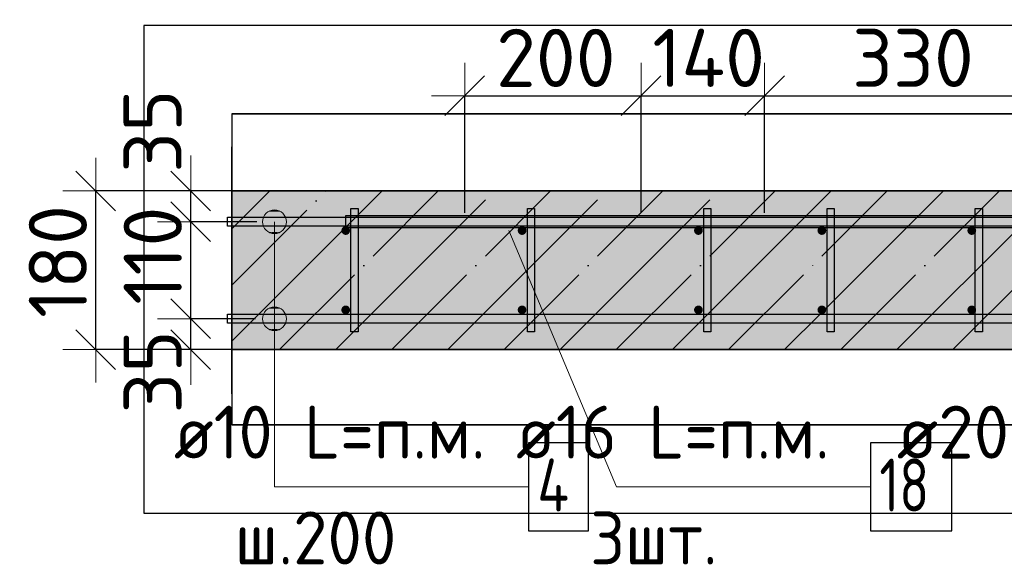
# Model space of a CAD drawing. Header units: millimetres. Extents: x -24871 to 40608, y -2869 to 48080.
# Tile 105 of 119: x 32325 to 33442, y 34323 to 34942. Entities that reach past the tile are written whole.
import ezdxf

# ---------------------------------------------------------------- set-up
doc = ezdxf.new("R2010")
doc.units = ezdxf.units.MM
doc.header["$PDMODE"] = 65
doc.linetypes.add('______11', pattern=[150, 120, -15, 0, -15])
doc.linetypes.add('______5', pattern=[330, 240, -30, 30, -30])
for name, color, linetype, lineweight in [('Standard', 7, 'Continuous', 25), ('Арм.стержн. вертикальными 1', 22, 'Continuous', 35), ('Арм.стержн.горизонт. 1', 180, 'Continuous', 35), ('Арм.стержн.горизонт. 2', 202, 'Continuous', 35), ('Размерная линия_ общее', 7, 'Continuous', 13)]:
    doc.layers.add(name, color=color, linetype=linetype, lineweight=lineweight)
doc.layers.add('Арм.стержн. вертикальными 2', color=7, linetype='Continuous', lineweight=35, true_color=0x006e00)
doc.layers.add('Арм.стержн.Стяжки', color=7, linetype='Continuous', lineweight=35, true_color=0x501e0f)
doc.styles.add('ISOCPEUR', font='ISOCPEUR')
doc.dimstyles.new('DIMSTYLE_4', dxfattribs={"dimtxt": 66, "dimasz": 75, "dimexe": 0, "dimexo": 0, "dimgap": 33, "dimtad": 2, "dimdec": 0, "dimrnd": 5, "dimzin": 12, "dimdsep": 46, "dimtxsty": 'ISOCPEUR', "dimblk1": 'ALL_ML_STRICH', "dimblk2": 'ALL_ML_STRICH', "dimsah": 1, "dimcen": 0, "dimclrd": 7, "dimclre": 256, "dimclrt": 7, "dimadec": 0, "dimazin": 0, "dimtfac": 1, "dimtdec": 0, "dimtix": 1, "dimtmove": 2, "dimatfit": 3, "dimfxl": 0, "dimtvp": 1.2, "dimtzin": 0, "dimlwd": 0, "dimlwe": -3, "dimarcsym": 0})
doc.dimstyles.new('DIMSTYLE_5', dxfattribs={"dimtxt": 66, "dimasz": 75, "dimexe": 0, "dimexo": 0, "dimgap": 33, "dimtad": 2, "dimdec": 0, "dimrnd": 5, "dimzin": 12, "dimdsep": 46, "dimtxsty": 'ISOCPEUR', "dimblk1": 'ALL_ML_STRICH', "dimblk2": 'ALL_ML_STRICH', "dimsah": 1, "dimcen": 0, "dimclrd": 7, "dimclre": 256, "dimclrt": 7, "dimadec": 0, "dimazin": 0, "dimtfac": 1, "dimtdec": 0, "dimtix": 1, "dimtmove": 2, "dimatfit": 3, "dimfxl": 0, "dimtzin": 0, "dimlwd": 0, "dimlwe": -3, "dimarcsym": 0})

# ---------------------------------------------------------------- blocks, each defined once
blk = doc.blocks.new('ALL_ML_STRICH')
at = {"color": 0, "linetype": 'ByBlock', "lineweight": -2}
for p, q in [((0, -0.5), (0, 0.5)), ((-0.3, -0.3), (0.3, 0.3)), ((-1, 0), (0.5, 0))]:
    blk.add_line(p, q, dxfattribs=at)
blk = doc.blocks.new('*D171')
at = {"layer": 'DEFPOINTS', "color": 7, "linetype": 'Continuous', "lineweight": 13, "transparency": 33554687}
for p in [(32612.9, 34603), (32519.2, 34568), (32615, 34568)]:
    blk.add_point(p, dxfattribs=at)
at = {"layer": 'Размерная линия_ общее', "color": 253, "linetype": 'Continuous', "lineweight": -2, "true_color": 0xa0a0a0, "transparency": 33554687}
for p, q in [((32592.9, 34603), (32519.2, 34603)), ((32595, 34568), (32519.2, 34568))]:
    blk.add_line(p, q, dxfattribs=at)
at = {"layer": 'Размерная линия_ общее', "color": 7, "linetype": 'Continuous', "lineweight": -2, "transparency": 33554687}
blk.add_line((32519.2, 34568), (32519.2, 34603), dxfattribs=at)
at = {"layer": 'Размерная линия_ общее', "color": 7, "linetype": 'Continuous', "lineweight": 13, "transparency": 33554687, "xscale": 75, "yscale": 75, "zscale": 75}
for p, rotation in [((32519.2, 34568), 270), ((32519.2, 34603), 90)]:
    blk.add_blockref('ALL_ML_STRICH', p, dxfattribs=dict(at, rotation=rotation))
at = {"layer": 'Размерная линия_ общее', "color": 7, "linetype": 'Continuous', "lineweight": 13, "transparency": 33554687, "insert": (32476.1, 34542.7), "char_height": 66, "width": 132, "attachment_point": 5, "rotation": 90, "style": 'ISOCPEUR'}
blk.add_mtext('\\A1;{35}', dxfattribs=at)
blk = doc.blocks.new('*D172')
at = {"layer": 'DEFPOINTS', "color": 7, "linetype": 'Continuous', "lineweight": 13, "transparency": 33554687}
for p in [(32614.3, 34713), (32519.2, 34603), (32612.9, 34603)]:
    blk.add_point(p, dxfattribs=at)
at = {"layer": 'Размерная линия_ общее', "color": 253, "linetype": 'Continuous', "lineweight": -2, "true_color": 0xa0a0a0, "transparency": 33554687}
for p, q in [((32594.3, 34713), (32519.2, 34713)), ((32592.9, 34603), (32519.2, 34603))]:
    blk.add_line(p, q, dxfattribs=at)
at = {"layer": 'Размерная линия_ общее', "color": 7, "linetype": 'Continuous', "lineweight": -2, "transparency": 33554687}
blk.add_line((32519.2, 34603), (32519.2, 34713), dxfattribs=at)
at = {"layer": 'Размерная линия_ общее', "color": 7, "linetype": 'Continuous', "lineweight": 13, "transparency": 33554687, "xscale": 75, "yscale": 75, "zscale": 75}
for p, rotation in [((32519.2, 34713), 90), ((32519.2, 34603), 270)]:
    blk.add_blockref('ALL_ML_STRICH', p, dxfattribs=dict(at, rotation=rotation))
at = {"layer": 'Размерная линия_ общее', "color": 7, "linetype": 'Continuous', "lineweight": 13, "transparency": 33554687, "insert": (32476.2, 34674.5), "char_height": 66, "width": 198, "attachment_point": 5, "rotation": 90, "style": 'ISOCPEUR'}
blk.add_mtext('\\A1;{110}', dxfattribs=at)
blk = doc.blocks.new('*D173')
at = {"layer": 'DEFPOINTS', "color": 7, "linetype": 'Continuous', "lineweight": 13, "transparency": 33554687}
for p in [(32617.1, 34748), (32519.2, 34713), (32614.3, 34713)]:
    blk.add_point(p, dxfattribs=at)
at = {"layer": 'Размерная линия_ общее', "color": 253, "linetype": 'Continuous', "lineweight": -2, "true_color": 0xa0a0a0, "transparency": 33554687}
for p, q in [((32597.1, 34748), (32519.2, 34748)), ((32594.3, 34713), (32519.2, 34713))]:
    blk.add_line(p, q, dxfattribs=at)
at = {"layer": 'Размерная линия_ общее', "color": 7, "linetype": 'Continuous', "lineweight": -2, "transparency": 33554687}
blk.add_line((32519.2, 34713), (32519.2, 34748), dxfattribs=at)
at = {"layer": 'Размерная линия_ общее', "color": 7, "linetype": 'Continuous', "lineweight": 13, "transparency": 33554687, "xscale": 75, "yscale": 75, "zscale": 75}
for p, rotation in [((32519.2, 34713), 270), ((32519.2, 34748), 90)]:
    blk.add_blockref('ALL_ML_STRICH', p, dxfattribs=dict(at, rotation=rotation))
at = {"layer": 'Размерная линия_ общее', "color": 7, "linetype": 'Continuous', "lineweight": 13, "transparency": 33554687, "insert": (32476, 34815.7), "char_height": 66, "width": 132, "attachment_point": 5, "rotation": 90, "style": 'ISOCPEUR'}
blk.add_mtext('\\A1;{35}', dxfattribs=at)
blk = doc.blocks.new('*D174')
at = {"layer": 'DEFPOINTS', "color": 7, "linetype": 'Continuous', "lineweight": 13, "transparency": 33554687}
for p in [(32608.7, 34748), (32411.6, 34568), (32611.5, 34568)]:
    blk.add_point(p, dxfattribs=at)
at = {"layer": 'Размерная линия_ общее', "color": 253, "linetype": 'Continuous', "lineweight": -2, "true_color": 0xa0a0a0, "transparency": 33554687}
for p, q in [((32588.7, 34748), (32411.6, 34748)), ((32591.5, 34568), (32411.6, 34568))]:
    blk.add_line(p, q, dxfattribs=at)
at = {"layer": 'Размерная линия_ общее', "color": 7, "linetype": 'Continuous', "lineweight": -2, "transparency": 33554687}
blk.add_line((32411.6, 34568), (32411.6, 34748), dxfattribs=at)
at = {"layer": 'Размерная линия_ общее', "color": 7, "linetype": 'Continuous', "lineweight": 13, "transparency": 33554687, "xscale": 75, "yscale": 75, "zscale": 75}
for p, rotation in [((32411.6, 34748), 90), ((32411.6, 34568), 270)]:
    blk.add_blockref('ALL_ML_STRICH', p, dxfattribs=dict(at, rotation=rotation))
at = {"layer": 'Размерная линия_ общее', "color": 7, "linetype": 'Continuous', "lineweight": 13, "transparency": 33554687, "insert": (32368.6, 34667.9), "char_height": 66, "width": 198, "attachment_point": 5, "rotation": 90, "style": 'ISOCPEUR'}
blk.add_mtext('\\A1;{180}', dxfattribs=at)
blk = doc.blocks.new('*D454')
at = {"layer": 'DEFPOINTS', "color": 7, "linetype": 'Continuous', "lineweight": 13, "transparency": 33554687}
for p in [(32830, 34855.8), (32830, 34703), (33030, 34703)]:
    blk.add_point(p, dxfattribs=at)
at = {"layer": 'Размерная линия_ общее', "color": 253, "linetype": 'Continuous', "lineweight": -2, "true_color": 0xa0a0a0, "transparency": 33554687}
for p, q in [((32830, 34723), (32830, 34855.8)), ((33030, 34723), (33030, 34855.8))]:
    blk.add_line(p, q, dxfattribs=at)
at = {"layer": 'Размерная линия_ общее', "color": 7, "linetype": 'Continuous', "lineweight": -2, "transparency": 33554687}
blk.add_line((32830, 34855.8), (33030, 34855.8), dxfattribs=at)
at = {"layer": 'Размерная линия_ общее', "color": 7, "linetype": 'Continuous', "lineweight": 13, "transparency": 33554687, "xscale": 75, "yscale": 75, "zscale": 75, "rotation": 180}
blk.add_blockref('ALL_ML_STRICH', (32830, 34855.8), dxfattribs=at)
at = {"layer": 'Размерная линия_ общее', "color": 7, "linetype": 'Continuous', "lineweight": 13, "transparency": 33554687, "xscale": 75, "yscale": 75, "zscale": 75}
blk.add_blockref('ALL_ML_STRICH', (33030, 34855.8), dxfattribs=at)
at = {"layer": 'Размерная линия_ общее', "color": 7, "linetype": 'Continuous', "lineweight": 13, "transparency": 33554687, "insert": (32933.3, 34898.8), "char_height": 66, "width": 198, "attachment_point": 5, "style": 'ISOCPEUR'}
blk.add_mtext('\\A1;{200}', dxfattribs=at)
blk = doc.blocks.new('*D455')
at = {"layer": 'DEFPOINTS', "color": 7, "linetype": 'Continuous', "lineweight": 13, "transparency": 33554687}
for p in [(33030, 34855.8), (33030, 34703), (33170, 34703)]:
    blk.add_point(p, dxfattribs=at)
at = {"layer": 'Размерная линия_ общее', "color": 253, "linetype": 'Continuous', "lineweight": -2, "true_color": 0xa0a0a0, "transparency": 33554687}
for p, q in [((33030, 34723), (33030, 34855.8)), ((33170, 34723), (33170, 34855.8))]:
    blk.add_line(p, q, dxfattribs=at)
at = {"layer": 'Размерная линия_ общее', "color": 7, "linetype": 'Continuous', "lineweight": -2, "transparency": 33554687}
blk.add_line((33030, 34855.8), (33170, 34855.8), dxfattribs=at)
at = {"layer": 'Размерная линия_ общее', "color": 7, "linetype": 'Continuous', "lineweight": 13, "transparency": 33554687, "xscale": 75, "yscale": 75, "zscale": 75, "rotation": 180}
blk.add_blockref('ALL_ML_STRICH', (33030, 34855.8), dxfattribs=at)
at = {"layer": 'Размерная линия_ общее', "color": 7, "linetype": 'Continuous', "lineweight": 13, "transparency": 33554687, "xscale": 75, "yscale": 75, "zscale": 75}
blk.add_blockref('ALL_ML_STRICH', (33170, 34855.8), dxfattribs=at)
at = {"layer": 'Размерная линия_ общее', "color": 7, "linetype": 'Continuous', "lineweight": 13, "transparency": 33554687, "insert": (33106.6, 34898.8), "char_height": 66, "width": 198, "attachment_point": 5, "style": 'ISOCPEUR'}
blk.add_mtext('\\A1;{140}', dxfattribs=at)
blk = doc.blocks.new('*D456')
at = {"layer": 'DEFPOINTS', "color": 7, "linetype": 'Continuous', "lineweight": 13, "transparency": 33554687}
for p in [(33170, 34855.8), (33170, 34703), (33500, 34698)]:
    blk.add_point(p, dxfattribs=at)
at = {"layer": 'Размерная линия_ общее', "color": 253, "linetype": 'Continuous', "lineweight": -2, "true_color": 0xa0a0a0, "transparency": 33554687}
for p, q in [((33170, 34723), (33170, 34855.8)), ((33500, 34718), (33500, 34855.8))]:
    blk.add_line(p, q, dxfattribs=at)
at = {"layer": 'Размерная линия_ общее', "color": 7, "linetype": 'Continuous', "lineweight": -2, "transparency": 33554687}
blk.add_line((33170, 34855.8), (33500, 34855.8), dxfattribs=at)
at = {"layer": 'Размерная линия_ общее', "color": 7, "linetype": 'Continuous', "lineweight": 13, "transparency": 33554687, "xscale": 75, "yscale": 75, "zscale": 75, "rotation": 180}
blk.add_blockref('ALL_ML_STRICH', (33170, 34855.8), dxfattribs=at)
at = {"layer": 'Размерная линия_ общее', "color": 7, "linetype": 'Continuous', "lineweight": 13, "transparency": 33554687, "xscale": 75, "yscale": 75, "zscale": 75}
blk.add_blockref('ALL_ML_STRICH', (33500, 34855.8), dxfattribs=at)
at = {"layer": 'Размерная линия_ общее', "color": 7, "linetype": 'Continuous', "lineweight": 13, "transparency": 33554687, "insert": (33338.3, 34898.8), "char_height": 66, "width": 198, "attachment_point": 5, "style": 'ISOCPEUR'}
blk.add_mtext('\\A1;{330}', dxfattribs=at)

msp = doc.modelspace()

# ---------------------------------------------------------------- hatches: boundary and pattern name
at = {"layer": 'Standard', "linetype": 'Continuous', "lineweight": -3, "transparency": 33554687}
for points in [[(33235, 34568), (33235, 34748), (32566, 34748), (32566, 34568)], [(33235, 34748), (33235, 34568), (35055, 34568), (35055, 34748)]]:
    msp.add_hatch(color=7, dxfattribs=at).paths.add_polyline_path(points)
at = {"layer": 'Арм.стержн. вертикальными 1', "linetype": 'Continuous', "lineweight": 50, "transparency": 33554687}
for points in [[(32700, 34703), (32699.6, 34704.9), (32698.5, 34706.6), (32696.9, 34707.6), (32695, 34708), (32693.1, 34707.6), (32691.5, 34706.6), (32690.4, 34704.9), (32690, 34703), (32690.4, 34701.1), (32691.5, 34699.5), (32693.1, 34698.4), (32695, 34698), (32696.9, 34698.4), (32698.5, 34699.5), (32699.6, 34701.1)], [(32900, 34703), (32899.6, 34704.9), (32898.5, 34706.6), (32896.9, 34707.6), (32895, 34708), (32893.1, 34707.6), (32891.5, 34706.6), (32890.4, 34704.9), (32890, 34703), (32890.4, 34701.1), (32891.5, 34699.5), (32893.1, 34698.4), (32895, 34698), (32896.9, 34698.4), (32898.5, 34699.5), (32899.6, 34701.1)], [(33100, 34703), (33099.6, 34704.9), (33098.5, 34706.6), (33096.9, 34707.6), (33095, 34708), (33093.1, 34707.6), (33091.5, 34706.6), (33090.4, 34704.9), (33090, 34703), (33090.4, 34701.1), (33091.5, 34699.5), (33093.1, 34698.4), (33095, 34698), (33096.9, 34698.4), (33098.5, 34699.5), (33099.6, 34701.1)], [(33240, 34703), (33239.6, 34704.9), (33238.5, 34706.6), (33236.9, 34707.6), (33235, 34708), (33233.1, 34707.6), (33231.5, 34706.6), (33230.4, 34704.9), (33230, 34703), (33230.4, 34701.1), (33231.5, 34699.5), (33233.1, 34698.4), (33235, 34698), (33236.9, 34698.4), (33238.5, 34699.5), (33239.6, 34701.1)], [(33410, 34703), (33409.6, 34704.9), (33408.5, 34706.6), (33406.9, 34707.6), (33405, 34708), (33403.1, 34707.6), (33401.5, 34706.6), (33400.4, 34704.9), (33400, 34703), (33400.4, 34701.1), (33401.5, 34699.5), (33403.1, 34698.4), (33405, 34698), (33406.9, 34698.4), (33408.5, 34699.5), (33409.6, 34701.1)], [(32700, 34613), (32699.6, 34614.9), (32698.5, 34616.6), (32696.9, 34617.6), (32695, 34618), (32693.1, 34617.6), (32691.5, 34616.6), (32690.4, 34614.9), (32690, 34613), (32690.4, 34611.1), (32691.5, 34609.5), (32693.1, 34608.4), (32695, 34608), (32696.9, 34608.4), (32698.5, 34609.5), (32699.6, 34611.1)], [(32900, 34613), (32899.6, 34614.9), (32898.5, 34616.6), (32896.9, 34617.6), (32895, 34618), (32893.1, 34617.6), (32891.5, 34616.6), (32890.4, 34614.9), (32890, 34613), (32890.4, 34611.1), (32891.5, 34609.5), (32893.1, 34608.4), (32895, 34608), (32896.9, 34608.4), (32898.5, 34609.5), (32899.6, 34611.1)], [(33100, 34613), (33099.6, 34614.9), (33098.5, 34616.6), (33096.9, 34617.6), (33095, 34618), (33093.1, 34617.6), (33091.5, 34616.6), (33090.4, 34614.9), (33090, 34613), (33090.4, 34611.1), (33091.5, 34609.5), (33093.1, 34608.4), (33095, 34608), (33096.9, 34608.4), (33098.5, 34609.5), (33099.6, 34611.1)], [(33240, 34613), (33239.6, 34614.9), (33238.5, 34616.6), (33236.9, 34617.6), (33235, 34618), (33233.1, 34617.6), (33231.5, 34616.6), (33230.4, 34614.9), (33230, 34613), (33230.4, 34611.1), (33231.5, 34609.5), (33233.1, 34608.4), (33235, 34608), (33236.9, 34608.4), (33238.5, 34609.5), (33239.6, 34611.1)], [(33410, 34613), (33409.6, 34614.9), (33408.5, 34616.6), (33406.9, 34617.6), (33405, 34618), (33403.1, 34617.6), (33401.5, 34616.6), (33400.4, 34614.9), (33400, 34613), (33400.4, 34611.1), (33401.5, 34609.5), (33403.1, 34608.4), (33405, 34608), (33406.9, 34608.4), (33408.5, 34609.5), (33409.6, 34611.1)]]:
    msp.add_hatch(color=4, dxfattribs=at).paths.add_polyline_path(points)
at = {"layer": 'Арм.стержн. вертикальными 2', "linetype": 'Continuous', "lineweight": 50, "transparency": 33554687}
for points in [[(32838, 34703), (32837.4, 34706.1), (32835.7, 34708.7), (32833.1, 34710.4), (32830, 34711), (32826.9, 34710.4), (32824.3, 34708.7), (32822.6, 34706.1), (32822, 34703), (32822.6, 34700), (32824.3, 34697.4), (32826.9, 34695.6), (32830, 34695), (32833.1, 34695.6), (32835.7, 34697.4), (32837.4, 34700)], [(33038, 34703), (33037.4, 34706.1), (33035.7, 34708.7), (33033.1, 34710.4), (33030, 34711), (33026.9, 34710.4), (33024.3, 34708.7), (33022.6, 34706.1), (33022, 34703), (33022.6, 34700), (33024.3, 34697.4), (33026.9, 34695.6), (33030, 34695), (33033.1, 34695.6), (33035.7, 34697.4), (33037.4, 34700)], [(33178, 34703), (33177.4, 34706.1), (33175.7, 34708.7), (33173.1, 34710.4), (33170, 34711), (33166.9, 34710.4), (33164.3, 34708.7), (33162.6, 34706.1), (33162, 34703), (33162.6, 34700), (33164.3, 34697.4), (33166.9, 34695.6), (33170, 34695), (33173.1, 34695.6), (33175.7, 34697.4), (33177.4, 34700)]]:
    msp.add_hatch(color=7, dxfattribs=at).paths.add_polyline_path(points)
at = {"layer": 'Арм.стержн.горизонт. 1', "linetype": 'Continuous', "lineweight": 13, "transparency": 33554687}
for points in [[(32607.4, 34724.6), (32620.9, 34724.6), (32614.2, 34726.5)], [(32607.4, 34724.6), (32620.9, 34724.6), (32614.2, 34726.5)], [(32600.7, 34713), (32627.7, 34713), (32625.8, 34719.8)], [(32600.7, 34713), (32625.8, 34719.8), (32602.6, 34719.8)], [(32600.7, 34713), (32627.7, 34713), (32625.8, 34719.8)], [(32600.7, 34713), (32625.8, 34719.8), (32602.6, 34719.8)], [(32602.6, 34719.8), (32625.8, 34719.8), (32620.9, 34724.6)], [(32602.6, 34719.8), (32620.9, 34724.6), (32607.4, 34724.6)], [(32602.6, 34719.8), (32625.8, 34719.8), (32620.9, 34724.6)], [(32602.6, 34719.8), (32620.9, 34724.6), (32607.4, 34724.6)], [(32602.6, 34706.3), (32627.7, 34713), (32600.7, 34713)], [(32602.6, 34706.3), (32627.7, 34713), (32600.7, 34713)], [(32602.6, 34706.3), (32625.8, 34706.3), (32627.7, 34713)], [(32602.6, 34706.3), (32625.8, 34706.3), (32627.7, 34713)], [(32607.4, 34701.4), (32625.8, 34706.3), (32602.6, 34706.3)], [(32607.4, 34701.4), (32625.8, 34706.3), (32602.6, 34706.3)], [(32607.4, 34701.4), (32620.9, 34701.4), (32625.8, 34706.3)], [(32607.4, 34701.4), (32620.9, 34701.4), (32625.8, 34706.3)], [(32620.9, 34701.4), (32607.4, 34701.4), (32614.2, 34699.5)], [(32620.9, 34701.4), (32607.4, 34701.4), (32614.2, 34699.5)], [(32602.6, 34609.8), (32625.8, 34609.8), (32620.9, 34614.6)], [(32602.6, 34609.8), (32620.9, 34614.6), (32607.4, 34614.6)], [(32602.6, 34609.8), (32625.8, 34609.8), (32620.9, 34614.6)], [(32602.6, 34609.8), (32620.9, 34614.6), (32607.4, 34614.6)], [(32607.4, 34614.6), (32620.9, 34614.6), (32614.2, 34616.5)], [(32607.4, 34614.6), (32620.9, 34614.6), (32614.2, 34616.5)], [(32600.7, 34603), (32627.7, 34603), (32625.8, 34609.8)], [(32600.7, 34603), (32625.8, 34609.8), (32602.6, 34609.8)], [(32600.7, 34603), (32627.7, 34603), (32625.8, 34609.8)], [(32600.7, 34603), (32625.8, 34609.8), (32602.6, 34609.8)], [(32602.6, 34596.3), (32627.7, 34603), (32600.7, 34603)], [(32602.6, 34596.3), (32627.7, 34603), (32600.7, 34603)], [(32602.6, 34596.3), (32625.8, 34596.3), (32627.7, 34603)], [(32602.6, 34596.3), (32625.8, 34596.3), (32627.7, 34603)], [(32607.4, 34591.4), (32625.8, 34596.3), (32602.6, 34596.3)], [(32607.4, 34591.4), (32625.8, 34596.3), (32602.6, 34596.3)], [(32607.4, 34591.4), (32620.9, 34591.4), (32625.8, 34596.3)], [(32607.4, 34591.4), (32620.9, 34591.4), (32625.8, 34596.3)], [(32620.9, 34591.4), (32607.4, 34591.4), (32614.2, 34589.5)], [(32620.9, 34591.4), (32607.4, 34591.4), (32614.2, 34589.5)]]:
    msp.add_hatch(color=7, dxfattribs=at).paths.add_polyline_path(points)

# ---------------------------------------------------------------- linework, layer by layer
at = {"layer": 'Standard', "color": 52, "linetype": 'Continuous', "lineweight": -3, "transparency": 33554687}
for p, q in [((32566, 34835.4), (32566, 34482.5)), ((32566, 34835.4), (32566, 34482.5)), ((32566, 34835.4), (35176, 34835.4)), ((35176, 34835.4), (32566, 34835.4)), ((32566, 34482.5), (35176, 34482.5)), ((35176, 34482.5), (32566, 34482.5))]:
    msp.add_line(p, q, dxfattribs=at)
at = {"layer": 'Standard', "color": 7, "linetype": 'Continuous', "lineweight": 25, "transparency": 33554687}
msp.add_line((32566, 34518), (32566, 34798), dxfattribs=at)
at = {"layer": 'Standard', "color": 253, "linetype": '______11', "lineweight": -3, "true_color": 0xababab, "transparency": 33554687}
for p, q in [((32566, 34641.2), (32672.8, 34748)), ((32620, 34568), (32800, 34748)), ((32747.3, 34568), (32927.3, 34748)), ((32874.6, 34568), (33054.6, 34748)), ((33001.9, 34568), (33181.9, 34748)), ((33235, 34673.9), (33309.2, 34748)), ((33256.4, 34568), (33436.4, 34748)), ((33383.7, 34568), (33563.7, 34748)), ((33129.2, 34568), (33235, 34673.9))]:
    msp.add_line(p, q, dxfattribs=at)
at = {"layer": 'Standard', "color": 253, "linetype": '______5', "lineweight": -3, "true_color": 0xababab, "transparency": 33554687}
for p, q in [((32566, 34704.9), (32609.1, 34748)), ((32566, 34577.6), (32736.4, 34748)), ((32683.7, 34568), (32863.7, 34748)), ((32811, 34568), (32991, 34748)), ((32938.2, 34568), (33118.2, 34748)), ((33065.5, 34568), (33235, 34737.5)), ((33235, 34737.5), (33245.5, 34748)), ((33235, 34610.2), (33372.8, 34748)), ((33320.1, 34568), (33500.1, 34748)), ((33192.8, 34568), (33235, 34610.2))]:
    msp.add_line(p, q, dxfattribs=at)
at = {"layer": 'Standard', "color": 7, "linetype": 'Continuous', "lineweight": 35, "transparency": 33554687}
for p, q in [((33235, 34748), (32566, 34748)), ((35055, 34748), (33235, 34748)), ((32566, 34568), (33235, 34568)), ((33235, 34568), (35055, 34568))]:
    msp.add_line(p, q, dxfattribs=at)
at = {"layer": 'Standard', "color": 7, "linetype": 'Continuous', "lineweight": 25, "transparency": 33554687}
msp.add_lwpolyline([(32466, 34382.5), (35276, 34382.5), (35276, 34935.4), (32466, 34935.4), (32466, 34382.5)], dxfattribs=at)
at = {"layer": 'Арм.стержн. вертикальными 2', "color": 7, "linetype": 'Continuous', "lineweight": 13, "transparency": 33554687}
for q in [(32880, 34703), (33290.2, 34412.4)]:
    msp.add_line((33002.2, 34412.4), q, dxfattribs=at)
at = {"layer": 'Арм.стержн. вертикальными 2', "color": 7, "linetype": 'Continuous', "lineweight": 25, "transparency": 33554687}
msp.add_lwpolyline([(33290.2, 34362.4), (33382.2, 34362.4), (33382.2, 34462.4), (33290.2, 34462.4), (33290.2, 34362.4)], dxfattribs=at)
at = {"layer": 'Арм.стержн.горизонт. 1', "color": 7, "linetype": 'Continuous', "lineweight": 13, "transparency": 33554687}
for p, q in [((32614.2, 34726.5), (32614.2, 34726.5)), ((32614.2, 34726.5), (32614.2, 34726.5)), ((32600.7, 34713), (32600.7, 34713)), ((32600.7, 34713), (32600.7, 34713)), ((32614.2, 34412.4), (32614.2, 34713)), ((32614.2, 34412.4), (32614.2, 34713)), ((32627.7, 34713), (32627.7, 34713)), ((32627.7, 34713), (32627.7, 34713)), ((32614.2, 34699.5), (32614.2, 34699.5)), ((32614.2, 34699.5), (32614.2, 34699.5)), ((32614.2, 34616.5), (32614.2, 34616.5)), ((32614.2, 34616.5), (32614.2, 34616.5)), ((32600.7, 34603), (32600.7, 34603)), ((32600.7, 34603), (32600.7, 34603)), ((32614.2, 34412.4), (32614.2, 34603)), ((32614.2, 34412.4), (32614.2, 34603)), ((32627.7, 34603), (32627.7, 34603)), ((32627.7, 34603), (32627.7, 34603)), ((32614.2, 34589.5), (32614.2, 34589.5)), ((32614.2, 34589.5), (32614.2, 34589.5)), ((32614.2, 34412.4), (32902.2, 34412.4))]:
    msp.add_line(p, q, dxfattribs=at)
at = {"layer": 'Арм.стержн.горизонт. 1', "color": 4, "linetype": 'Continuous', "lineweight": 25, "transparency": 33554687}
for points in [[(32561, 34718), (35025, 34718), (35025, 34708), (32561, 34708), (32561, 34718)], [(32561, 34718), (35025, 34718), (35025, 34708), (32561, 34708), (32561, 34718)], [(32561, 34608), (35025, 34608), (35025, 34598), (32561, 34598), (32561, 34608)], [(32561, 34608), (35025, 34608), (35025, 34598), (32561, 34598), (32561, 34608)]]:
    msp.add_lwpolyline(points, dxfattribs=at)
at = {"layer": 'Арм.стержн.горизонт. 1', "color": 7, "linetype": 'Continuous', "lineweight": 25, "transparency": 33554687}
msp.add_lwpolyline([(32902.2, 34362.4), (32970.2, 34362.4), (32970.2, 34462.4), (32902.2, 34462.4), (32902.2, 34362.4)], dxfattribs=at)
at = {"layer": 'Арм.стержн.горизонт. 1', "color": 7, "linetype": 'Continuous', "lineweight": 13, "transparency": 33554687}
for centre in [(32614.2, 34713), (32614.2, 34713), (32614.2, 34603), (32614.2, 34603)]:
    msp.add_circle(centre, 13.5, dxfattribs=at)
at = {"layer": 'Арм.стержн.горизонт. 2', "color": 7, "linetype": 'Continuous', "lineweight": 25, "transparency": 33554687}
msp.add_lwpolyline([(34987.3, 34706), (32695, 34706), (32695, 34720), (34988.3, 34720)], dxfattribs=at)
msp.add_lwpolyline([(34987.3, 34706), (32695, 34706), (32695, 34720), (34988.3, 34720)], dxfattribs=at)
at = {"layer": 'Арм.стержн.Стяжки', "color": 40, "linetype": 'Continuous', "lineweight": 25, "transparency": 33554687}
for points in [[(32701, 34588), (32701, 34728), (32709, 34728), (32709, 34588), (32701, 34588)], [(32901, 34588), (32901, 34728), (32909, 34728), (32909, 34588), (32901, 34588)], [(33101, 34588), (33101, 34728), (33109, 34728), (33109, 34588), (33101, 34588)], [(33241, 34588), (33241, 34728), (33249, 34728), (33249, 34588), (33241, 34588)], [(33409, 34588), (33409, 34728), (33417, 34728), (33417, 34588), (33409, 34588)]]:
    msp.add_lwpolyline(points, dxfattribs=at)

# ---------------------------------------------------------------- texts
at = {"layer": 'Арм.стержн. вертикальными 2', "color": 7, "linetype": 'Continuous', "lineweight": 25, "transparency": 33554687, "char_height": 60, "attachment_point": 7, "style": 'ISOCPEUR'}
for s, insert, width in [('\\W0.94;ø16 L=п.м.', (32888.2, 34444.4), 399.966), ('\\W0.98;ø20 L=2575mm ', (33320, 34444.4), 599.089), ('\\W0.75;18', (33300.2, 34384.4), 94.456), ('\\W0.94;3шт. ', (32972.2, 34324.4), 232.257)]:
    msp.add_mtext(s, dxfattribs=dict(at, insert=insert, width=width))
at = {"layer": 'Арм.стержн.горизонт. 1', "color": 7, "linetype": 'Continuous', "lineweight": 25, "transparency": 33554687, "char_height": 60, "attachment_point": 7, "style": 'ISOCPEUR'}
for s, insert, width in [('\\W0.94;ø10 L=п.м.', (32500.2, 34444.4), 399.966), ('\\W0.80;4', (32912.2, 34384.4), 71.967), ('\\W0.95;ш.200 ', (32569.2, 34324.4), 262.399)]:
    msp.add_mtext(s, dxfattribs=dict(at, insert=insert, width=width))

# ---------------------------------------------------------------- dimensions: what is measured, and where the dimension line sits
at = {"layer": 'Размерная линия_ общее', "color": 7, "linetype": 'Continuous', "lineweight": 13, "transparency": 33554687}
for base, p1, p2, dimstyle, picture, middle in [((33030, 34855.8), (32830, 34723), (33030, 34723), 'DIMSTYLE_5', '*D454', (32933.3, 34898.8)), ((33170, 34855.8), (33030, 34723), (33170, 34723), 'DIMSTYLE_4', '*D455', (33106.6, 34898.8)), ((33500, 34855.8), (33170, 34723), (33500, 34718), 'DIMSTYLE_5', '*D456', (33338.3, 34898.8))]:
    dim = msp.add_linear_dim(base=base, p1=p1, p2=p2, dimstyle=dimstyle, override={"dimpost": '<>', "dimclrd": 7, "dimclre": 253, "dimclrt": 7, "dimlwd": 0, "dimlwe": 65533}, dxfattribs=at)
    dim.commit()
    dim.dimension.update_dxf_attribs({"geometry": picture, "text_midpoint": middle, "dimtype": 160})
for base, p1, p2, picture, middle in [((32519.2, 34748), (32594.3, 34713), (32597.1, 34748), '*D173', (32476, 34815.7)), ((32411.6, 34748), (32591.5, 34568), (32588.7, 34748), '*D174', (32368.6, 34667.9)), ((32519.2, 34713), (32592.9, 34603), (32594.3, 34713), '*D172', (32476.2, 34674.5)), ((32519.2, 34603), (32595, 34568), (32592.9, 34603), '*D171', (32476.1, 34542.7))]:
    dim = msp.add_linear_dim(base=base, p1=p1, p2=p2, angle=90, dimstyle='DIMSTYLE_4', override={"dimpost": '<>', "dimclrd": 7, "dimclre": 253, "dimclrt": 7, "dimlwd": 0, "dimlwe": 65533}, dxfattribs=at)
    dim.commit()
    dim.dimension.update_dxf_attribs({"geometry": picture, "text_midpoint": middle, "dimtype": 160})

doc.saveas('drawing.dxf')
